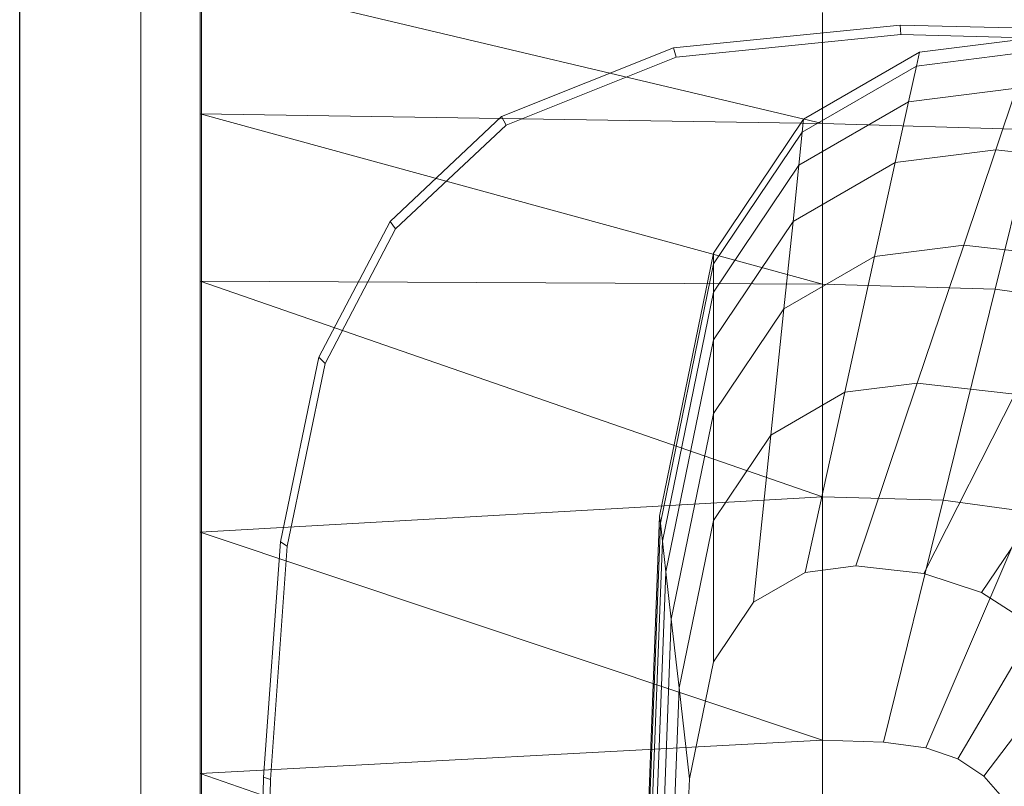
# Model space of a CAD drawing. Header units: metres. Extents: x 391.1 to 427.5, y 12.5 to 28.4.
# Tile 99 of 209: x 403.357 to 403.52, y 27.472 to 27.599. Entities that reach past the tile are written whole.
import ezdxf

# ---------------------------------------------------------------- set-up
doc = ezdxf.new("R2010")
doc.units = ezdxf.units.M
for name, color, linetype, lineweight in [('02_MOBILIARIO', 7, 'Continuous', 18), ('A-DETL-____-MBND', 7, 'Continuous', 18), ('A-GENM-____-OTLN', 7, 'Continuous', 18), ('A-WALL-____-MCUT', 7, 'Continuous', 25), ('A-WALL-____-OTLN', 7, 'Continuous', 25)]:
    doc.layers.add(name, color=color, linetype=linetype, lineweight=lineweight)

# ---------------------------------------------------------------- blocks, each defined once
blk = doc.blocks.new('Family - LONDR55-XX_ZZ-ARQ-CAA-M3D-Londres55-152064-03_CLI_AIGUA_P0A')
at = {"layer": 'A-GENM-____-OTLN', "color": 253, "true_color": 0xaaaaaa}
for p, q in [((0.6, 0.03), (0, 0.03)), ((0.6, 0.03), (0, 0.03)), ((0.6, 0.01), (0, 0.01)), ((0, 0.01), (0.6, 0.01)), ((0, 0.01), (0.6, 0.01)), ((0, 0.01), (0.6, 0.01)), ((0, 0), (0.6, 0)), ((0.6, 0), (0, 0))]:
    blk.add_line(p, q, dxfattribs=at)
blk = doc.blocks.new('Family - Mirall PA-152065-03_CLI_AIGUA_P0A')
blk.add_blockref('Family - LONDR55-XX_ZZ-ARQ-CAA-M3D-Londres55-152064-03_CLI_AIGUA_P0A', (0, 0))
blk = doc.blocks.new('Family - Evans PA-152341-03_CLI_AIGUA_P0A')
at = {"layer": 'A-WALL-____-MCUT', "color": 253, "true_color": 0xaaaaaa}
blk.add_line((2.08, 0), (4.42866, 0), dxfattribs=at)
at = {"layer": 'A-WALL-____-OTLN', "color": 253, "true_color": 0xaaaaaa}
blk.add_line((0, 0), (4.42866, 0), dxfattribs=at)
at = {"layer": 'A-WALL-____-OTLN', "color": 253, "lineweight": 18, "true_color": 0xaaaaaa}
blk.add_line((0, 0), (4.42866, 0), dxfattribs=at)
blk = doc.blocks.new('Family - Rentamans PA-152384-03_CLI_AIGUA_P0A')
at = {"layer": 'A-DETL-____-MBND', "color": 253, "true_color": 0xaaaaaa}
for p, q in [((0, 0.36146), (0, 0.00406)), ((0, 0.35008), (0, 0.32734)), ((0, 0.35008), (0.10273, 0.32574)), ((0.10273, 0.34405), (0.10273, 0.32574)), ((0.07816, 0.33823), (0.11557, 0.34199)), ((0.11557, 0.34199), (0.13769, 0.34144)), ((0.11566, 0.34041), (0.11557, 0.34199)), ((0.07861, 0.33669), (0.11566, 0.34041)), ((0.11566, 0.34041), (0.13755, 0.33987)), ((0.11875, 0.33749), (0.13755, 0.33987)), ((0.04977, 0.3269), (0.07816, 0.33823)), ((0.07861, 0.33669), (0.07816, 0.33823)), ((0.05051, 0.32548), (0.07861, 0.33669)), ((0.09963, 0.32643), (0.11875, 0.33749)), ((0.11825, 0.33522), (0.13678, 0.33756)), ((0.11875, 0.33749), (0.11825, 0.33522)), ((0.09941, 0.32432), (0.11825, 0.33522)), ((0.11825, 0.33522), (0.11696, 0.32931)), ((0.11696, 0.32931), (0.13476, 0.33156)), ((0.13135, 0.32141), (0.13476, 0.33156)), ((0.09884, 0.31884), (0.11696, 0.32931)), ((0.11696, 0.32931), (0.11476, 0.31932)), ((0, 0.32734), (0, 0.29972)), ((0.10273, 0.32574), (0, 0.32734)), ((0, 0.32734), (0.10273, 0.29924)), ((0.03136, 0.30959), (0.04977, 0.3269)), ((0.05051, 0.32548), (0.04977, 0.3269)), ((0.03228, 0.30834), (0.05051, 0.32548)), ((0.08473, 0.30435), (0.09963, 0.32643)), ((0.09941, 0.32432), (0.09963, 0.32643)), ((0.10273, 0.32574), (0.10273, 0.29924)), ((0.13772, 0.3247), (0.10273, 0.32574)), ((0.08473, 0.30256), (0.09941, 0.32432)), ((0.09941, 0.32432), (0.09884, 0.31884)), ((0.13772, 0.3247), (0.13123, 0.29839)), ((0.11476, 0.31932), (0.13135, 0.32141)), ((0.12606, 0.30567), (0.13135, 0.32141)), ((0.13135, 0.32141), (0.15363, 0.3189)), ((0.08473, 0.29792), (0.09884, 0.31884)), ((0.09788, 0.30955), (0.11476, 0.31932)), ((0.09884, 0.31884), (0.09788, 0.30955)), ((0.11476, 0.31932), (0.11135, 0.30381)), ((0.01958, 0.28716), (0.03136, 0.30959)), ((0.03228, 0.30834), (0.03136, 0.30959)), ((0.08473, 0.29006), (0.09788, 0.30955)), ((0.09788, 0.30955), (0.09638, 0.29516)), ((0.02062, 0.28613), (0.03228, 0.30834)), ((0.11135, 0.30381), (0.12606, 0.30567)), ((0.1184, 0.28289), (0.12606, 0.30567)), ((0.12606, 0.30567), (0.14581, 0.30344)), ((0.07584, 0.26096), (0.08473, 0.30435)), ((0.08473, 0.30256), (0.08473, 0.30435)), ((0.07598, 0.25981), (0.08473, 0.30256)), ((0.08473, 0.29792), (0.08473, 0.30256)), ((0.09638, 0.29516), (0.11135, 0.30381)), ((0.11135, 0.30381), (0.10642, 0.28138)), ((0, 0.29972), (0, 0.2583)), ((0.10273, 0.29924), (0, 0.29972)), ((0, 0.29972), (0.10273, 0.26415)), ((0.10273, 0.29924), (0.10273, 0.26415)), ((0.13123, 0.29839), (0.10273, 0.29924)), ((0.07631, 0.25683), (0.08473, 0.29792)), ((0.08473, 0.29792), (0.08473, 0.29006)), ((0.13123, 0.29839), (0.12265, 0.26356)), ((0.1511, 0.29571), (0.13123, 0.29839)), ((0.08473, 0.27788), (0.09638, 0.29516)), ((0.09638, 0.29516), (0.09423, 0.27433)), ((0.07689, 0.25177), (0.08473, 0.29006)), ((0.08473, 0.29006), (0.08473, 0.27788)), ((0.01327, 0.25673), (0.01958, 0.28716)), ((0.01437, 0.25599), (0.02062, 0.28613)), ((0.02062, 0.28613), (0.01958, 0.28716)), ((0.10642, 0.28138), (0.1184, 0.28289)), ((0.10826, 0.25273), (0.1184, 0.28289)), ((0.1184, 0.28289), (0.13449, 0.28107)), ((0.09423, 0.27433), (0.10642, 0.28138)), ((0.10642, 0.28138), (0.09989, 0.25167)), ((0.1195, 0.25146), (0.13449, 0.28107)), ((0.07778, 0.24394), (0.08473, 0.27788)), ((0.08473, 0.27788), (0.08473, 0.26025)), ((0.12897, 0.24833), (0.14804, 0.27659)), ((0.08473, 0.26025), (0.09423, 0.27433)), ((0.09423, 0.27433), (0.09137, 0.24674)), ((0.10273, 0.26415), (0, 0.2583)), ((0.10273, 0.26415), (0.10273, 0.22395)), ((0.12264, 0.26356), (0.10273, 0.26415)), ((0.12264, 0.26356), (0.11281, 0.22365)), ((0.12264, 0.26356), (0.13653, 0.26169)), ((0.07287, 0.18276), (0.07584, 0.26096)), ((0.07598, 0.25981), (0.07584, 0.26096)), ((0.07907, 0.2326), (0.08473, 0.26025)), ((0.08473, 0.26025), (0.08473, 0.23691)), ((0.11983, 0.2227), (0.13653, 0.26169)), ((0.07304, 0.18276), (0.07598, 0.25981)), ((0.07631, 0.25683), (0.07598, 0.25981)), ((0, 0.2583), (0, 0.2185)), ((0, 0.2583), (0.10273, 0.22395)), ((0.07689, 0.25177), (0.07631, 0.25683)), ((0.14692, 0.25809), (0.12509, 0.22088)), ((0.01046, 0.21786), (0.01327, 0.25673)), ((0.01159, 0.21751), (0.01437, 0.25599)), ((0.01437, 0.25599), (0.01327, 0.25673)), ((0.074, 0.19601), (0.07631, 0.25683)), ((0.09989, 0.25167), (0.10826, 0.25273)), ((0.10826, 0.25273), (0.1195, 0.25146)), ((0.15537, 0.25241), (0.12937, 0.21801)), ((0.07426, 0.18276), (0.07689, 0.25177)), ((0.07689, 0.25177), (0.07778, 0.24394)), ((0.09137, 0.24674), (0.09989, 0.25167)), ((0.1195, 0.25146), (0.12897, 0.24833)), ((0.12897, 0.24833), (0.13667, 0.24339)), ((0.08473, 0.23691), (0.09137, 0.24674)), ((0.07545, 0.18276), (0.07778, 0.24394)), ((0.07778, 0.24394), (0.07907, 0.2326)), ((0.08078, 0.21759), (0.08473, 0.23691)), ((0.07717, 0.18276), (0.07907, 0.2326)), ((0.08078, 0.21759), (0.07907, 0.2326)), ((0.10273, 0.22395), (0, 0.2185)), ((0.10273, 0.22395), (0.10273, 0.18276)), ((0.10273, 0.22395), (0.11281, 0.22365)), ((0.11281, 0.22365), (0.11983, 0.2227)), ((0.11983, 0.2227), (0.12509, 0.22088)), ((0.12509, 0.22088), (0.12937, 0.21801)), ((0, 0.2185), (0, 0.18276)), ((0, 0.2185), (0.10273, 0.18276)), ((0.00965, 0.18276), (0.01046, 0.21786)), ((0.01159, 0.21751), (0.01046, 0.21786)), ((0.12937, 0.21801), (0.13282, 0.21409)), ((0.01079, 0.18276), (0.01159, 0.21751)), ((0.07945, 0.18276), (0.08078, 0.21759))]:
    blk.add_line(p, q, dxfattribs=at)
blk = doc.blocks.new('LONDR55-XX_ZZ-ARQ-CAA-M3D-Londres55_ifc-1-03_CLI_AIGUA_P0A')
at = {"layer": '02_MOBILIARIO', "color": 253, "lineweight": 18, "true_color": 0xaaaaaa}
blk.add_blockref('Family - Rentamans PA-152384-03_CLI_AIGUA_P0A', (403.38693, 27.25571), dxfattribs=at)
at = {"layer": 'A-GENM-____-OTLN', "color": 253, "lineweight": 18, "true_color": 0xaaaaaa, "rotation": 90}
blk.add_blockref('Family - Mirall PA-152065-03_CLI_AIGUA_P0A', (403.38714, 27.13872), dxfattribs=at)
at = {"layer": 'A-WALL-____-OTLN', "color": 253, "lineweight": 18, "true_color": 0xaaaaaa, "rotation": 90}
blk.add_blockref('Family - Evans PA-152341-03_CLI_AIGUA_P0A', (403.35714, 23.64959), dxfattribs=at)

msp = doc.modelspace()

# ---------------------------------------------------------------- block references
at = {"lineweight": 5}
msp.add_blockref('LONDR55-XX_ZZ-ARQ-CAA-M3D-Londres55_ifc-1-03_CLI_AIGUA_P0A', (0, 0), dxfattribs=at)

doc.saveas('drawing.dxf')
